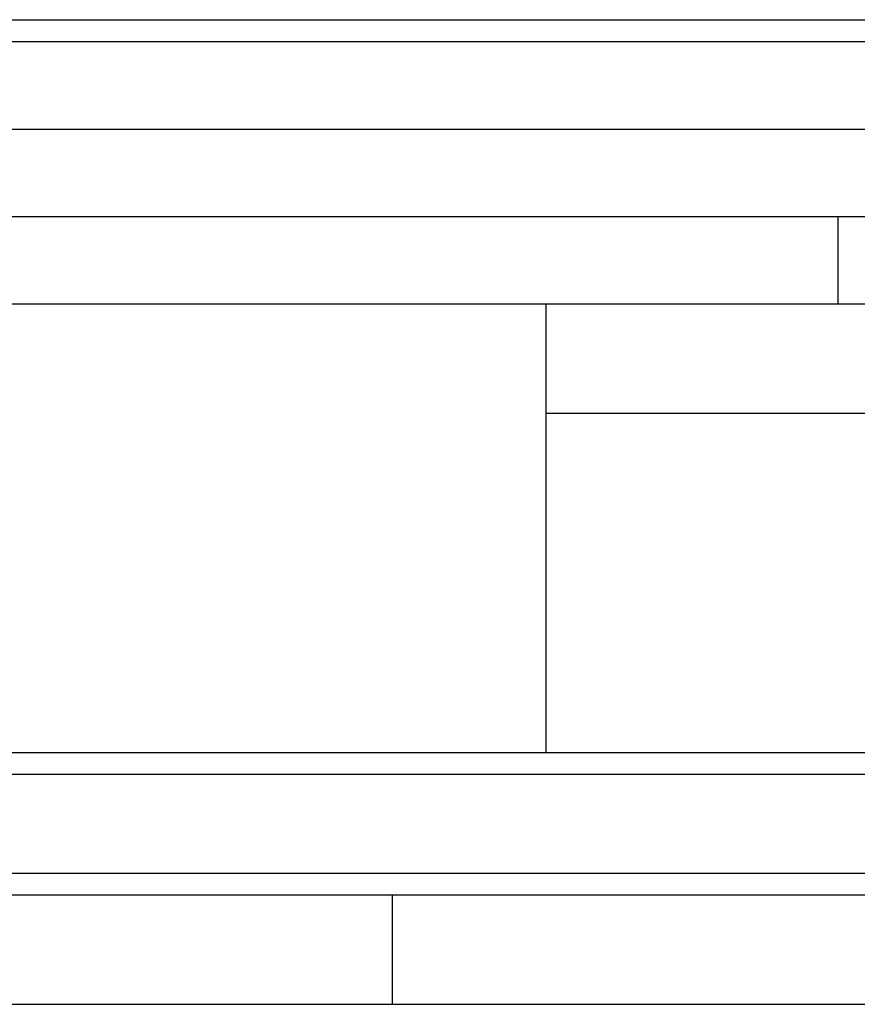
# Model space of a CAD drawing. Extents: x -65 to -29, y -70.1 to -47.
# Tile 46 of 57: x -36.1 to -34.2, y -70.1 to -67.8. Entities that reach past the tile are written whole.
import ezdxf

# ---------------------------------------------------------------- set-up
doc = ezdxf.new("R2010")
doc.units = 0
doc.header["$MEASUREMENT"] = 0
doc.layers.add('DST', color=7, linetype='CONTINUOUS')
doc.layers.add('PLOTVIEW1', color=7, linetype='CONTINUOUS')

msp = doc.modelspace()

# ---------------------------------------------------------------- linework, layer by layer
at = {"layer": 'DST', "color": 4, "linetype": 'CONTINUOUS'}
for p, q in [((-36.9824, -67.8031), (-30.4824, -67.8031)), ((-36.9824, -67.8531), (-30.4824, -67.8531)), ((-30.4824, -69.4797), (-36.9824, -69.4797)), ((-30.4824, -69.5297), (-36.9824, -69.5297))]:
    msp.add_line(p, q, dxfattribs=at)
at = {"layer": 'PLOTVIEW1', "color": 252, "linetype": 'CONTINUOUS'}
for p, q in [((-37.0873, -68.0531, 0.0197), (-30.3774, -68.0531, 0.0197)), ((-37.0873, -68.2531, 0.0197), (-30.3774, -68.2531, 0.0197)), ((-34.2493, -68.4531, 0.0197), (-34.2493, -68.2531, 0.0197)), ((-37.0873, -68.4531, 0.0197), (-30.3774, -68.4531, 0.0197)), ((-34.9174, -69.4797, 0.0197), (-34.9174, -68.4531, 0.0197)), ((-34.9174, -68.7031, 0.0197), (-30.3774, -68.7031, 0.0197))]:
    msp.add_line(p, q, dxfattribs=at)
at = {"layer": 'PLOTVIEW1', "color": 97, "linetype": 'CONTINUOUS'}
for p, q in [((-64.269, -69.7549), (-30.269, -69.7549)), ((-64.269, -69.8049), (-30.269, -69.8049)), ((-35.269, -69.8049), (-35.269, -70.0549)), ((-64.269, -70.0549), (-30.269, -70.0549))]:
    msp.add_line(p, q, dxfattribs=at)

doc.saveas('drawing.dxf')
